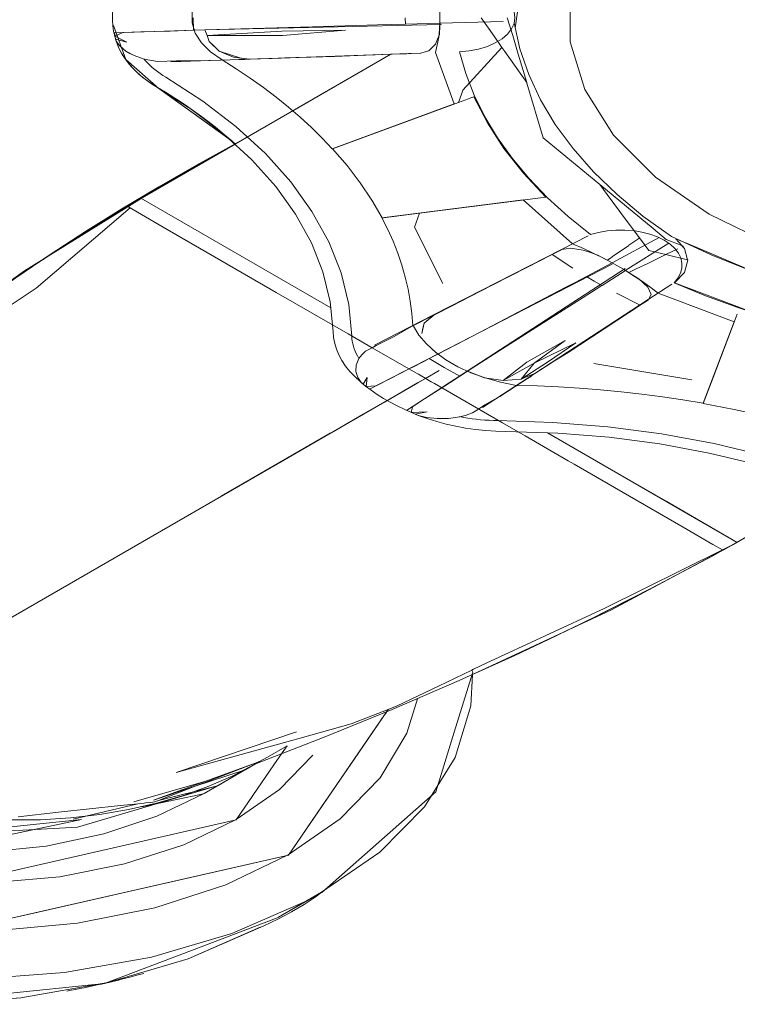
# Model space of a CAD drawing. Header units: millimetres. Extents: x -16331 to -10174, y -4135 to -3584.
# Tile 5 of 256: x -10369.241 to -10369.1529, y -4040.7576 to -4040.6367. Entities that reach past the tile are written whole.
import ezdxf

# ---------------------------------------------------------------- set-up
doc = ezdxf.new("R2010")
doc.units = ezdxf.units.MM
doc.layers.add('IFC-IfcFlowTerminal-Contorno', color=250, linetype='Continuous', lineweight=5)
doc.layers.add('P-SANR-FIXT', color=7, linetype='Continuous')

msp = doc.modelspace()

# ---------------------------------------------------------------- linework, layer by layer
at = {"layer": 'IFC-IfcFlowTerminal-Contorno', "lineweight": 5}
for p, q in [((-10369.21972, -4040.63642), (-10369.21968, -4040.63795)), ((-10369.20508, -4040.63752), (-10369.21242, -4040.63773)), ((-10369.1971, -4040.63729), (-10369.20508, -4040.63752)), ((-10369.19364, -4040.6372), (-10369.1971, -4040.63729)), ((-10369.19364, -4040.6372), (-10369.19368, -4040.63642)), ((-10369.18939, -4040.63708), (-10369.19364, -4040.6372)), ((-10369.18947, -4040.63847), (-10369.18941, -4040.63742)), ((-10369.18941, -4040.63742), (-10369.18939, -4040.63708)), ((-10369.18437, -4040.63642), (-10369.18277, -4040.6387)), ((-10369.18114, -4040.63642), (-10369.18048, -4040.63861)), ((-10369.22838, -4040.63824), (-10369.22935, -4040.63868)), ((-10369.22935, -4040.63868), (-10369.22787, -4040.63941)), ((-10369.22617, -4040.63817), (-10369.22838, -4040.63824)), ((-10369.22277, -4040.63806), (-10369.22617, -4040.63817)), ((-10369.22255, -4040.63805), (-10369.22277, -4040.63806)), ((-10369.21968, -4040.63795), (-10369.22255, -4040.63805)), ((-10369.21828, -4040.63791), (-10369.21968, -4040.63795)), ((-10369.21242, -4040.63773), (-10369.21828, -4040.63791)), ((-10369.21803, -4040.63862), (-10369.21828, -4040.63791)), ((-10369.21828, -4040.63791), (-10369.21803, -4040.63862)), ((-10369.21803, -4040.63862), (-10369.20884, -4040.63808)), ((-10369.21778, -4040.63933), (-10369.21803, -4040.63862)), ((-10369.21803, -4040.63862), (-10369.21778, -4040.63933)), ((-10369.20875, -4040.63862), (-10369.21803, -4040.63862)), ((-10369.20884, -4040.63808), (-10369.20102, -4040.63793)), ((-10369.20102, -4040.63793), (-10369.20875, -4040.63862)), ((-10369.18971, -4040.63907), (-10369.18947, -4040.63847)), ((-10369.18277, -4040.6387), (-10369.1818, -4040.64006)), ((-10369.18048, -4040.63861), (-10369.17979, -4040.6409)), ((-10369.22787, -4040.63941), (-10369.22926, -4040.63904)), ((-10369.22926, -4040.63904), (-10369.22918, -4040.63929)), ((-10369.22918, -4040.63929), (-10369.22875, -4040.63988)), ((-10369.22875, -4040.63988), (-10369.228, -4040.64051)), ((-10369.21655, -4040.64052), (-10369.21778, -4040.63933)), ((-10369.21778, -4040.63933), (-10369.21716, -4040.63993)), ((-10369.21716, -4040.63993), (-10369.21655, -4040.64052)), ((-10369.19036, -4040.64006), (-10369.18995, -4040.63966)), ((-10369.18995, -4040.63966), (-10369.18971, -4040.63907)), ((-10369.228, -4040.64051), (-10369.227, -4040.64106)), ((-10369.227, -4040.64106), (-10369.22577, -4040.64149)), ((-10369.19545, -4040.64091), (-10369.22609, -4040.6586)), ((-10369.21655, -4040.64052), (-10369.21567, -4040.6409)), ((-10369.21389, -4040.64138), (-10369.21655, -4040.64052)), ((-10369.21567, -4040.6409), (-10369.21478, -4040.64128)), ((-10369.20849, -4040.64135), (-10369.20316, -4040.64117)), ((-10369.20669, -4040.64132), (-10369.20235, -4040.64117)), ((-10369.20316, -4040.64117), (-10369.19738, -4040.64097)), ((-10369.20235, -4040.64117), (-10369.19764, -4040.64099)), ((-10369.19764, -4040.64099), (-10369.19545, -4040.64091)), ((-10369.19738, -4040.64097), (-10369.19544, -4040.6409)), ((-10369.19545, -4040.64091), (-10369.19349, -4040.64084)), ((-10369.19544, -4040.6409), (-10369.19328, -4040.64083)), ((-10369.19328, -4040.64083), (-10369.19179, -4040.64078)), ((-10369.19177, -4040.64077), (-10369.19122, -4040.6406)), ((-10369.19122, -4040.6406), (-10369.19077, -4040.64047)), ((-10369.19077, -4040.64047), (-10369.19036, -4040.64006)), ((-10369.1818, -4040.64006), (-10369.18661, -4040.64533)), ((-10369.1818, -4040.64006), (-10369.18145, -4040.64056)), ((-10369.18145, -4040.64056), (-10369.17957, -4040.64323)), ((-10369.17979, -4040.6409), (-10369.17875, -4040.64438)), ((-10369.22577, -4040.64149), (-10369.22411, -4040.64179)), ((-10369.22411, -4040.64179), (-10369.2218, -4040.64171)), ((-10369.2218, -4040.64171), (-10369.21925, -4040.64173)), ((-10369.21925, -4040.64173), (-10369.21639, -4040.64163)), ((-10369.21639, -4040.64163), (-10369.21276, -4040.6415)), ((-10369.21478, -4040.64128), (-10369.21388, -4040.64138)), ((-10369.21414, -4040.64156), (-10369.21343, -4040.64153)), ((-10369.21276, -4040.6415), (-10369.21389, -4040.64138)), ((-10369.21388, -4040.64138), (-10369.21377, -4040.64139)), ((-10369.21377, -4040.64139), (-10369.21291, -4040.64149)), ((-10369.21343, -4040.64153), (-10369.21271, -4040.64151)), ((-10369.21291, -4040.64149), (-10369.21277, -4040.6415)), ((-10369.21276, -4040.6415), (-10369.21014, -4040.64141)), ((-10369.21181, -4040.64148), (-10369.21001, -4040.64141)), ((-10369.21014, -4040.64141), (-10369.20849, -4040.64135)), ((-10369.21001, -4040.64141), (-10369.20669, -4040.64132)), ((-10369.17957, -4040.64323), (-10369.17876, -4040.64436)), ((-10369.17875, -4040.64438), (-10369.17873, -4040.64445)), ((-10369.17873, -4040.64445), (-10369.17672, -4040.65118)), ((-10369.18678, -4040.64582), (-10369.18714, -4040.64682)), ((-10369.18661, -4040.64533), (-10369.18678, -4040.64582)), ((-10369.18714, -4040.64682), (-10369.20261, -4040.65254)), ((-10369.18625, -4040.6465), (-10369.18714, -4040.64682)), ((-10369.1856, -4040.64625), (-10369.18625, -4040.6465)), ((-10369.18526, -4040.64613), (-10369.1856, -4040.64625)), ((-10369.18359, -4040.64933), (-10369.18526, -4040.64613)), ((-10369.18155, -4040.65247), (-10369.18359, -4040.64933)), ((-10369.17672, -4040.65118), (-10369.16976, -4040.65691)), ((-10369.20261, -4040.65254), (-10369.20083, -4040.65459)), ((-10369.17915, -4040.65552), (-10369.18155, -4040.65247)), ((-10369.20083, -4040.65459), (-10369.19923, -4040.6567)), ((-10369.17641, -4040.65846), (-10369.17915, -4040.65552)), ((-10369.19923, -4040.6567), (-10369.19779, -4040.65884)), ((-10369.16976, -4040.65691), (-10369.16321, -4040.66232)), ((-10369.16976, -4040.65691), (-10369.16888, -4040.65814)), ((-10369.22609, -4040.6586), (-10369.22781, -4040.65959)), ((-10369.19779, -4040.65884), (-10369.19653, -4040.66102)), ((-10369.19192, -4040.66043), (-10369.17641, -4040.65846)), ((-10369.16888, -4040.65814), (-10369.16666, -4040.66112)), ((-10369.22748, -4040.65979), (-10369.239, -4040.66963)), ((-10369.22781, -4040.65959), (-10369.22748, -4040.65979)), ((-10369.22748, -4040.65979), (-10369.22657, -4040.66031)), ((-10369.22657, -4040.66031), (-10369.22291, -4040.66242)), ((-10369.19635, -4040.661), (-10369.19192, -4040.66043)), ((-10369.19192, -4040.66043), (-10369.19253, -4040.66215)), ((-10369.19653, -4040.66102), (-10369.19635, -4040.661)), ((-10369.16666, -4040.66112), (-10369.16489, -4040.66348)), ((-10369.22291, -4040.66242), (-10369.2171, -4040.66578)), ((-10369.19253, -4040.66215), (-10369.18904, -4040.66909)), ((-10369.16321, -4040.66232), (-10369.16161, -4040.66365)), ((-10369.16499, -4040.66355), (-10369.16619, -4040.66438)), ((-10369.16489, -4040.66348), (-10369.16499, -4040.66355)), ((-10369.16489, -4040.66348), (-10369.16375, -4040.66502)), ((-10369.16161, -4040.66365), (-10369.1597, -4040.66442)), ((-10369.16042, -4040.66358), (-10369.1597, -4040.66442)), ((-10369.15964, -4040.66391), (-10369.16042, -4040.66358)), ((-10369.15893, -4040.66421), (-10369.15964, -4040.66391)), ((-10369.17447, -4040.66492), (-10369.17561, -4040.6655)), ((-10369.17392, -4040.66482), (-10369.17445, -4040.66491)), ((-10369.17337, -4040.66472), (-10369.17392, -4040.66482)), ((-10369.17259, -4040.66484), (-10369.17337, -4040.66472)), ((-10369.1718, -4040.66496), (-10369.17259, -4040.66484)), ((-10369.1709, -4040.66528), (-10369.1718, -4040.66496)), ((-10369.17001, -4040.6656), (-10369.1709, -4040.66528)), ((-10369.16626, -4040.66443), (-10369.16804, -4040.66565)), ((-10369.16619, -4040.66438), (-10369.16626, -4040.66443)), ((-10369.16375, -4040.66502), (-10369.16165, -4040.66553)), ((-10369.16165, -4040.66553), (-10369.16019, -4040.66482)), ((-10369.1597, -4040.66442), (-10369.1596, -4040.66454)), ((-10369.1597, -4040.66442), (-10369.15951, -4040.66449)), ((-10369.1596, -4040.66454), (-10369.15939, -4040.66478)), ((-10369.15939, -4040.66478), (-10369.15899, -4040.66617)), ((-10369.15044, -4040.6678), (-10369.15893, -4040.66421)), ((-10369.2171, -4040.66578), (-10369.20952, -4040.67016)), ((-10369.17561, -4040.6655), (-10369.17887, -4040.66715)), ((-10369.17586, -4040.66563), (-10369.17865, -4040.66706)), ((-10369.17561, -4040.6655), (-10369.17586, -4040.66563)), ((-10369.17309, -4040.66718), (-10369.17561, -4040.6655)), ((-10369.1714, -4040.6682), (-10369.16825, -4040.66655)), ((-10369.16913, -4040.66607), (-10369.17001, -4040.6656)), ((-10369.16886, -4040.66622), (-10369.16913, -4040.66607)), ((-10369.16877, -4040.66616), (-10369.16886, -4040.66622)), ((-10369.16825, -4040.66655), (-10369.16886, -4040.66622)), ((-10369.16848, -4040.66596), (-10369.16877, -4040.66616)), ((-10369.16804, -4040.66565), (-10369.16848, -4040.66596)), ((-10369.16388, -4040.6666), (-10369.16307, -4040.66621)), ((-10369.16307, -4040.66621), (-10369.16291, -4040.66614)), ((-10369.16291, -4040.66614), (-10369.16165, -4040.66553)), ((-10369.16165, -4040.66553), (-10369.15899, -4040.66617)), ((-10369.15898, -4040.66619), (-10369.15937, -4040.66771)), ((-10369.15899, -4040.66617), (-10369.15898, -4040.66619)), ((-10369.17865, -4040.66706), (-10369.183, -4040.66928)), ((-10369.17887, -4040.66715), (-10369.18242, -4040.66895)), ((-10369.16663, -4040.66748), (-10369.1695, -4040.6693)), ((-10369.16622, -4040.66773), (-10369.16663, -4040.66748)), ((-10369.16622, -4040.66773), (-10369.16612, -4040.66769)), ((-10369.16571, -4040.66805), (-10369.16622, -4040.66773)), ((-10369.16612, -4040.66769), (-10369.16529, -4040.66728)), ((-10369.16529, -4040.66728), (-10369.16388, -4040.6666)), ((-10369.15937, -4040.66771), (-10369.16059, -4040.66898)), ((-10369.18242, -4040.66895), (-10369.18567, -4040.67062)), ((-10369.17395, -4040.66954), (-10369.1728, -4040.66894)), ((-10369.1728, -4040.66894), (-10369.1714, -4040.6682)), ((-10369.17047, -4040.66877), (-10369.1714, -4040.6682)), ((-10369.16951, -4040.6693), (-10369.17047, -4040.66877)), ((-10369.16499, -4040.6685), (-10369.16571, -4040.66805)), ((-10369.16443, -4040.66901), (-10369.16499, -4040.6685)), ((-10369.16388, -4040.66953), (-10369.16443, -4040.66901)), ((-10369.16059, -4040.66898), (-10369.15173, -4040.67237)), ((-10369.239, -4040.66963), (-10369.25007, -4040.677)), ((-10369.20952, -4040.67016), (-10369.20069, -4040.67525)), ((-10369.183, -4040.66928), (-10369.18699, -4040.67133)), ((-10369.17989, -4040.67265), (-10369.17395, -4040.66954)), ((-10369.16965, -4040.66939), (-10369.17183, -4040.67078)), ((-10369.1695, -4040.6693), (-10369.16965, -4040.66939)), ((-10369.16367, -4040.66998), (-10369.16388, -4040.66953)), ((-10369.16346, -4040.67044), (-10369.16367, -4040.66998)), ((-10369.18567, -4040.67062), (-10369.18775, -4040.67172)), ((-10369.18699, -4040.67133), (-10369.18775, -4040.67172)), ((-10369.17183, -4040.67078), (-10369.1772, -4040.6742)), ((-10369.16482, -4040.67173), (-10369.16773, -4040.67027)), ((-10369.16501, -4040.67185), (-10369.16381, -4040.67107)), ((-10369.1638, -4040.67106), (-10369.16361, -4040.67072)), ((-10369.16361, -4040.67072), (-10369.16346, -4040.67044)), ((-10369.18775, -4040.67172), (-10369.19018, -4040.67296)), ((-10369.18948, -4040.67259), (-10369.19016, -4040.67294)), ((-10369.16768, -4040.67361), (-10369.16482, -4040.67173)), ((-10369.16752, -4040.67349), (-10369.16501, -4040.67185)), ((-10369.19018, -4040.67296), (-10369.19291, -4040.67435)), ((-10369.19135, -4040.67394), (-10369.19018, -4040.67296)), ((-10369.19084, -4040.67351), (-10369.19135, -4040.67394)), ((-10369.19031, -4040.67307), (-10369.19084, -4040.67351)), ((-10369.19018, -4040.67296), (-10369.19031, -4040.67307)), ((-10369.18535, -4040.6755), (-10369.17989, -4040.67265)), ((-10369.17137, -4040.67599), (-10369.16752, -4040.67349)), ((-10369.1708, -4040.67566), (-10369.16768, -4040.67361)), ((-10369.15313, -4040.67351), (-10369.15584, -4040.68061)), ((-10369.15288, -4040.67285), (-10369.15313, -4040.67351)), ((-10369.19291, -4040.67435), (-10369.19503, -4040.67559)), ((-10369.19166, -4040.6752), (-10369.19135, -4040.67394)), ((-10369.1915, -4040.67457), (-10369.19166, -4040.6752)), ((-10369.19135, -4040.67394), (-10369.1915, -4040.67457)), ((-10369.1772, -4040.6742), (-10369.18213, -4040.67735)), ((-10369.20069, -4040.67525), (-10369.19773, -4040.67696)), ((-10369.19593, -4040.67604), (-10369.19726, -4040.67669)), ((-10369.19503, -4040.67559), (-10369.19593, -4040.67604)), ((-10369.18969, -4040.67776), (-10369.18535, -4040.6755)), ((-10369.17875, -4040.67876), (-10369.17404, -4040.67609)), ((-10369.17404, -4040.67609), (-10369.17785, -4040.67888)), ((-10369.17491, -4040.6783), (-10369.17137, -4040.67599)), ((-10369.17368, -4040.67754), (-10369.1708, -4040.67566)), ((-10369.19856, -4040.6774), (-10369.19901, -4040.67782)), ((-10369.19774, -4040.67696), (-10369.19856, -4040.6774)), ((-10369.19726, -4040.67669), (-10369.19774, -4040.67696)), ((-10369.19773, -4040.67696), (-10369.19208, -4040.68022)), ((-10369.19046, -4040.67708), (-10369.18969, -4040.67776)), ((-10369.18968, -4040.67776), (-10369.19038, -4040.67715)), ((-10369.18213, -4040.67735), (-10369.18605, -4040.67986)), ((-10369.17785, -4040.67888), (-10369.17272, -4040.67635)), ((-10369.17272, -4040.67635), (-10369.1762, -4040.67874)), ((-10369.19937, -4040.67829), (-10369.19971, -4040.67909)), ((-10369.19901, -4040.67782), (-10369.19937, -4040.67829)), ((-10369.19283, -4040.67938), (-10369.19141, -4040.67865)), ((-10369.19141, -4040.67865), (-10369.19073, -4040.6783)), ((-10369.19073, -4040.6783), (-10369.18968, -4040.67776)), ((-10369.19073, -4040.6783), (-10369.18889, -4040.6794)), ((-10369.17774, -4040.68014), (-10369.17535, -4040.67859)), ((-10369.17535, -4040.67859), (-10369.17368, -4040.67754)), ((-10369.17535, -4040.67859), (-10369.17491, -4040.6783)), ((-10369.19971, -4040.67909), (-10369.19975, -4040.67989)), ((-10369.19975, -4040.67989), (-10369.19952, -4040.68064)), ((-10369.19558, -4040.68079), (-10369.19321, -4040.67957)), ((-10369.19321, -4040.67957), (-10369.19304, -4040.67948)), ((-10369.19304, -4040.67948), (-10369.19283, -4040.67938)), ((-10369.1912, -4040.68073), (-10369.1895, -4040.67975)), ((-10369.18889, -4040.6794), (-10369.18699, -4040.68046)), ((-10369.18605, -4040.67986), (-10369.18699, -4040.68046)), ((-10369.18605, -4040.67986), (-10369.185, -4040.68026)), ((-10369.18396, -4040.68066), (-10369.18605, -4040.67986)), ((-10369.18163, -4040.681), (-10369.17875, -4040.67876)), ((-10369.17785, -4040.67888), (-10369.18163, -4040.681)), ((-10369.1762, -4040.67874), (-10369.17945, -4040.68082)), ((-10369.17945, -4040.68082), (-10369.17785, -4040.67888)), ((-10369.1705, -4040.6789), (-10369.15846, -4040.68092)), ((-10369.19952, -4040.68064), (-10369.19909, -4040.68123)), ((-10369.19883, -4040.68145), (-10369.19834, -4040.68061)), ((-10369.19834, -4040.68061), (-10369.19846, -4040.68173)), ((-10369.19724, -4040.68165), (-10369.19558, -4040.68079)), ((-10369.19217, -4040.68129), (-10369.1912, -4040.68073)), ((-10369.1912, -4040.68073), (-10369.19215, -4040.68128)), ((-10369.19208, -4040.68022), (-10369.19206, -4040.68023)), ((-10369.19206, -4040.68023), (-10369.19122, -4040.68072)), ((-10369.19122, -4040.68072), (-10369.19049, -4040.68114)), ((-10369.18759, -4040.68085), (-10369.18886, -4040.68167)), ((-10369.18699, -4040.68046), (-10369.18759, -4040.68085)), ((-10369.185, -4040.68026), (-10369.18396, -4040.68066)), ((-10369.18163, -4040.681), (-10369.18396, -4040.68066)), ((-10369.18396, -4040.68066), (-10369.1828, -4040.68083)), ((-10369.1828, -4040.68083), (-10369.18163, -4040.681)), ((-10369.17945, -4040.68082), (-10369.18163, -4040.681)), ((-10369.18163, -4040.681), (-10369.18054, -4040.68091)), ((-10369.18054, -4040.68091), (-10369.17945, -4040.68082)), ((-10369.18016, -4040.68172), (-10369.17774, -4040.68014)), ((-10369.17945, -4040.68082), (-10369.1786, -4040.68048)), ((-10369.1787, -4040.68052), (-10369.17945, -4040.68082)), ((-10369.17914, -4040.68106), (-10369.17866, -4040.68075)), ((-10369.17774, -4040.68014), (-10369.1787, -4040.68052)), ((-10369.17866, -4040.68075), (-10369.17818, -4040.68044)), ((-10369.1786, -4040.68048), (-10369.17792, -4040.68022)), ((-10369.17792, -4040.68022), (-10369.17774, -4040.68014)), ((-10369.15584, -4040.68061), (-10369.15706, -4040.68381)), ((-10369.19909, -4040.68123), (-10369.19883, -4040.68145)), ((-10369.19846, -4040.68173), (-10369.19724, -4040.68165)), ((-10369.19215, -4040.68128), (-10369.19624, -4040.68364)), ((-10369.19624, -4040.68364), (-10369.19217, -4040.68129)), ((-10369.18919, -4040.68189), (-10369.19131, -4040.68326)), ((-10369.19049, -4040.68114), (-10369.19009, -4040.68138)), ((-10369.19009, -4040.68138), (-10369.1854, -4040.68408)), ((-10369.18905, -4040.6818), (-10369.18919, -4040.68189)), ((-10369.18886, -4040.68167), (-10369.18905, -4040.6818)), ((-10369.18206, -4040.68295), (-10369.18016, -4040.68172)), ((-10369.19131, -4040.68326), (-10369.19278, -4040.68422)), ((-10369.18388, -4040.68399), (-10369.18302, -4040.6835)), ((-10369.18302, -4040.6835), (-10369.18206, -4040.68295)), ((-10369.19703, -4040.6841), (-10369.1982, -4040.68477)), ((-10369.1982, -4040.68477), (-10369.19703, -4040.6841)), ((-10369.19624, -4040.68364), (-10369.19703, -4040.6841)), ((-10369.19703, -4040.6841), (-10369.19624, -4040.68364)), ((-10369.19278, -4040.68422), (-10369.19293, -4040.68492)), ((-10369.18543, -4040.68498), (-10369.18468, -4040.6845)), ((-10369.1854, -4040.68408), (-10369.18175, -4040.68619)), ((-10369.18468, -4040.6845), (-10369.18388, -4040.68399)), ((-10369.15706, -4040.68381), (-10369.15328, -4040.68454)), ((-10369.15328, -4040.68454), (-10369.14957, -4040.68537)), ((-10369.20005, -4040.68584), (-10369.20233, -4040.68716)), ((-10369.2022, -4040.68708), (-10369.20005, -4040.68584)), ((-10369.20005, -4040.68584), (-10369.19883, -4040.68514)), ((-10369.19887, -4040.68516), (-10369.20005, -4040.68584)), ((-10369.1982, -4040.68477), (-10369.19887, -4040.68516)), ((-10369.19883, -4040.68514), (-10369.1982, -4040.68477)), ((-10369.19293, -4040.68492), (-10369.19099, -4040.68484)), ((-10369.19099, -4040.68484), (-10369.19244, -4040.68514)), ((-10369.19244, -4040.68514), (-10369.19207, -4040.68529)), ((-10369.19207, -4040.68529), (-10369.19104, -4040.68553)), ((-10369.19104, -4040.68553), (-10369.18975, -4040.68567)), ((-10369.18975, -4040.68567), (-10369.18837, -4040.68565)), ((-10369.18837, -4040.68565), (-10369.18697, -4040.68545)), ((-10369.18697, -4040.68545), (-10369.18616, -4040.68524)), ((-10369.18616, -4040.68524), (-10369.18598, -4040.68517)), ((-10369.18598, -4040.68517), (-10369.18543, -4040.68498)), ((-10369.15333, -4040.7011), (-10369.12565, -4040.68512)), ((-10369.20344, -4040.6878), (-10369.2022, -4040.68708)), ((-10369.20233, -4040.68716), (-10369.20289, -4040.68748)), ((-10369.18175, -4040.68619), (-10369.17894, -4040.68781)), ((-10369.20289, -4040.68748), (-10369.21628, -4040.69521)), ((-10369.20931, -4040.69119), (-10369.20344, -4040.6878)), ((-10369.17894, -4040.68781), (-10369.17368, -4040.69085)), ((-10369.16163, -4040.69584), (-10369.17137, -4040.69022)), ((-10369.21628, -4040.69521), (-10369.20931, -4040.69119)), ((-10369.17368, -4040.69085), (-10369.17292, -4040.69129)), ((-10369.17292, -4040.69129), (-10369.16534, -4040.69566)), ((-10369.16534, -4040.69566), (-10369.15953, -4040.69902)), ((-10369.15289, -4040.70089), (-10369.16163, -4040.69584)), ((-10369.15953, -4040.69902), (-10369.15587, -4040.70113)), ((-10369.15587, -4040.70113), (-10369.15472, -4040.70179)), ((-10369.15472, -4040.70179), (-10369.15289, -4040.70089)), ((-10369.15462, -4040.70185), (-10369.15333, -4040.7011)), ((-10369.16923, -4040.70902), (-10369.15472, -4040.70179)), ((-10369.15472, -4040.70179), (-10369.15462, -4040.70185)), ((-10369.18373, -4040.71574), (-10369.16923, -4040.70902)), ((-10369.18528, -4040.71648), (-10369.18373, -4040.71574)), ((-10369.18961, -4040.71855), (-10369.18549, -4040.71658)), ((-10369.18765, -4040.7242), (-10369.18539, -4040.71684)), ((-10369.18549, -4040.71658), (-10369.18528, -4040.71648)), ((-10369.18539, -4040.71684), (-10369.18549, -4040.71658)), ((-10369.19465, -4040.72096), (-10369.18961, -4040.71855)), ((-10369.19576, -4040.7214), (-10369.19465, -4040.72096)), ((-10369.20802, -4040.7393), (-10369.19621, -4040.72206)), ((-10369.20033, -4040.7232), (-10369.19576, -4040.7214)), ((-10369.19586, -4040.72154), (-10369.19991, -4040.72746)), ((-10369.19621, -4040.72206), (-10369.19607, -4040.72185)), ((-10369.19607, -4040.72185), (-10369.19586, -4040.72154)), ((-10369.19586, -4040.72154), (-10369.19576, -4040.7214)), ((-10369.19576, -4040.7214), (-10369.19585, -4040.72154)), ((-10369.20658, -4040.72494), (-10369.20033, -4040.7232)), ((-10369.20703, -4040.72416), (-10369.22184, -4040.72917)), ((-10369.18991, -4040.73155), (-10369.18765, -4040.7242)), ((-10369.22184, -4040.72917), (-10369.20779, -4040.72527)), ((-10369.21061, -4040.72726), (-10369.2082, -4040.72587)), ((-10369.2082, -4040.72587), (-10369.20861, -4040.72647)), ((-10369.20779, -4040.72527), (-10369.20658, -4040.72494)), ((-10369.2088, -4040.72675), (-10369.20981, -4040.72822)), ((-10369.20861, -4040.72647), (-10369.2088, -4040.72675)), ((-10369.21211, -4040.72802), (-10369.22461, -4040.73255)), ((-10369.21677, -4040.72981), (-10369.21211, -4040.72802)), ((-10369.20981, -4040.72822), (-10369.21443, -4040.73497)), ((-10369.21327, -4040.7288), (-10369.21157, -4040.72782)), ((-10369.21211, -4040.72802), (-10369.21158, -4040.72782)), ((-10369.21164, -4040.72785), (-10369.21211, -4040.72802)), ((-10369.21157, -4040.72782), (-10369.21164, -4040.72785)), ((-10369.21158, -4040.72782), (-10369.21061, -4040.72726)), ((-10369.19991, -4040.72746), (-10369.20397, -4040.73338)), ((-10369.21948, -4040.73085), (-10369.21334, -4040.72883)), ((-10369.21497, -4040.72979), (-10369.21327, -4040.7288)), ((-10369.21334, -4040.72883), (-10369.21327, -4040.7288)), ((-10369.21817, -4040.73021), (-10369.22704, -4040.73276)), ((-10369.21948, -4040.73085), (-10369.21677, -4040.72981)), ((-10369.21667, -4040.73077), (-10369.21497, -4040.72979)), ((-10369.22461, -4040.73255), (-10369.21948, -4040.73085)), ((-10369.22413, -4040.73297), (-10369.21667, -4040.73077)), ((-10369.21675, -4040.73079), (-10369.22401, -4040.73259)), ((-10369.22401, -4040.73259), (-10369.21948, -4040.73085)), ((-10369.22196, -4040.73251), (-10369.21845, -4040.73177)), ((-10369.21845, -4040.73177), (-10369.21837, -4040.73175)), ((-10369.21837, -4040.73175), (-10369.21667, -4040.73077)), ((-10369.21667, -4040.73077), (-10369.21675, -4040.73079)), ((-10369.19691, -4040.73772), (-10369.18991, -4040.73155)), ((-10369.23448, -4040.7349), (-10369.22652, -4040.733)), ((-10369.23396, -4040.73587), (-10369.22413, -4040.73297)), ((-10369.22867, -4040.73323), (-10369.22652, -4040.733)), ((-10369.22652, -4040.733), (-10369.22574, -4040.73292)), ((-10369.22603, -4040.73337), (-10369.22196, -4040.73251)), ((-10369.22574, -4040.73292), (-10369.22559, -4040.7329)), ((-10369.22559, -4040.7329), (-10369.22498, -4040.73284)), ((-10369.22498, -4040.73284), (-10369.22468, -4040.7328)), ((-10369.22468, -4040.7328), (-10369.2245, -4040.73278)), ((-10369.2245, -4040.73278), (-10369.22401, -4040.73259)), ((-10369.24122, -4040.73459), (-10369.23627, -4040.73405)), ((-10369.23627, -4040.73405), (-10369.22867, -4040.73323)), ((-10369.20397, -4040.73338), (-10369.20802, -4040.7393)), ((-10369.23345, -4040.73495), (-10369.2513, -4040.73681)), ((-10369.21443, -4040.73497), (-10369.24869, -4040.74279)), ((-10369.24854, -4040.73814), (-10369.23345, -4040.73495)), ((-10369.24644, -4040.73655), (-10369.23914, -4040.73615)), ((-10369.23914, -4040.73615), (-10369.23396, -4040.73587)), ((-10369.20392, -4040.74389), (-10369.19691, -4040.73772)), ((-10369.24902, -4040.74866), (-10369.20802, -4040.7393)), ((-10369.20802, -4040.7393), (-10369.21827, -4040.74164)), ((-10369.21827, -4040.74164), (-10369.22852, -4040.74398)), ((-10369.22852, -4040.74398), (-10369.23877, -4040.74632)), ((-10369.20927, -4040.74698), (-10369.20392, -4040.74389)), ((-10369.23877, -4040.74632), (-10369.24902, -4040.74866)), ((-10369.21995, -4040.75103), (-10369.20927, -4040.74698)), ((-10369.23064, -4040.75507), (-10369.21995, -4040.75103)), ((-10369.24337, -4040.75638), (-10369.23064, -4040.75507))]:
    msp.add_line(p, q, dxfattribs=at)
at = {"layer": 'P-SANR-FIXT', "lineweight": 5}
for p, q in [((-10369.2183, -4040.63789), (-10369.18921, -4040.63724)), ((-10369.18941, -4040.63707), (-10369.18165, -4040.63689)), ((-10369.2183, -4040.63789), (-10369.22947, -4040.63826)), ((-10369.19182, -4040.64076), (-10369.21278, -4040.64149)), ((-10369.19543, -4040.64089), (-10369.2075, -4040.64785)), ((-10369.18996, -4040.6407), (-10369.18767, -4040.647)), ((-10369.21278, -4040.64149), (-10369.22246, -4040.64182)), ((-10369.18767, -4040.647), (-10369.20264, -4040.65252)), ((-10369.21455, -4040.65194), (-10369.22781, -4040.6596)), ((-10369.22615, -4040.65859), (-10369.20281, -4040.67207)), ((-10369.19656, -4040.661), (-10369.17921, -4040.6588)), ((-10369.17921, -4040.6588), (-10369.17311, -4040.66419)), ((-10369.1745, -4040.6649), (-10369.1712, -4040.66321)), ((-10369.16249, -4040.66344), (-10369.16827, -4040.66653)), ((-10369.16666, -4040.66746), (-10369.16131, -4040.66412)), ((-10369.19021, -4040.67294), (-10369.1745, -4040.6649)), ((-10369.18971, -4040.67774), (-10369.16827, -4040.66671)), ((-10369.18608, -4040.67984), (-10369.16665, -4040.66725)), ((-10369.16091, -4040.66915), (-10369.16383, -4040.67106)), ((-10369.16383, -4040.67106), (-10369.17777, -4040.68013)), ((-10369.1626, -4040.67025), (-10369.15327, -4040.67377)), ((-10369.19747, -4040.67666), (-10369.19021, -4040.67294)), ((-10369.15327, -4040.67377), (-10369.15708, -4040.68379)), ((-10369.19807, -4040.68204), (-10369.18971, -4040.67774)), ((-10369.18608, -4040.67984), (-10369.19352, -4040.68466)), ((-10369.17777, -4040.68013), (-10369.1842, -4040.68432)), ((-10369.27046, -4040.7265), (-10369.19589, -4040.68345)), ((-10369.15291, -4040.70088), (-10369.17622, -4040.68742)), ((-10369.15462, -4040.70185), (-10369.14136, -4040.6942)), ((-10369.18541, -4040.71712), (-10369.18564, -4040.72095)), ((-10369.18564, -4040.72095), (-10369.18541, -4040.71712)), ((-10369.19349, -4040.72433), (-10369.19218, -4040.7201)), ((-10369.18564, -4040.72095), (-10369.18755, -4040.72733)), ((-10369.18755, -4040.72733), (-10369.18564, -4040.72095)), ((-10369.19676, -4040.72982), (-10369.19349, -4040.72433)), ((-10369.20913, -4040.73125), (-10369.20503, -4040.72704)), ((-10369.2184, -4040.73173), (-10369.21214, -4040.72812)), ((-10369.18755, -4040.72733), (-10369.19131, -4040.73339)), ((-10369.19131, -4040.73339), (-10369.18755, -4040.72733)), ((-10369.20167, -4040.73485), (-10369.19676, -4040.72982)), ((-10369.21446, -4040.73495), (-10369.20913, -4040.73125)), ((-10369.19131, -4040.73339), (-10369.19681, -4040.73895)), ((-10369.19681, -4040.73895), (-10369.19131, -4040.73339)), ((-10369.19681, -4040.73895), (-10369.19131, -4040.73339)), ((-10369.19681, -4040.73895), (-10369.19131, -4040.73339)), ((-10369.22087, -4040.73803), (-10369.21446, -4040.73495)), ((-10369.20805, -4040.73928), (-10369.20167, -4040.73485)), ((-10369.22816, -4040.7404), (-10369.22087, -4040.73803)), ((-10369.19681, -4040.73895), (-10369.20395, -4040.74388)), ((-10369.20395, -4040.74388), (-10369.19681, -4040.73895)), ((-10369.2361, -4040.74198), (-10369.22816, -4040.7404)), ((-10369.21572, -4040.74297), (-10369.20805, -4040.73928)), ((-10369.24446, -4040.74272), (-10369.2361, -4040.74198)), ((-10369.22444, -4040.7458), (-10369.21572, -4040.74297)), ((-10369.20926, -4040.74694), (-10369.20395, -4040.74388)), ((-10369.21497, -4040.74894), (-10369.20615, -4040.74508)), ((-10369.23395, -4040.74769), (-10369.22444, -4040.7458)), ((-10369.23395, -4040.74769), (-10369.22444, -4040.7458)), ((-10369.24395, -4040.74858), (-10369.23395, -4040.74769)), ((-10369.21107, -4040.74799), (-10369.22033, -4040.75204)), ((-10369.22033, -4040.75204), (-10369.2115, -4040.74818)), ((-10369.22486, -4040.75185), (-10369.21497, -4040.74894)), ((-10369.23553, -4040.75374), (-10369.22486, -4040.75185)), ((-10369.22033, -4040.75204), (-10369.23022, -4040.75495)), ((-10369.23022, -4040.75495), (-10369.22033, -4040.75204)), ((-10369.24668, -4040.75455), (-10369.23553, -4040.75374)), ((-10369.23022, -4040.75495), (-10369.24089, -4040.75684)), ((-10369.24089, -4040.75684), (-10369.23022, -4040.75495)), ((-10369.24089, -4040.75684), (-10369.23022, -4040.75495)), ((-10369.24089, -4040.75684), (-10369.25204, -4040.75764)), ((-10369.25204, -4040.75764), (-10369.24089, -4040.75684))]:
    msp.add_line(p, q, dxfattribs=at)
for points in [[(-10369.14842, -4040.60843), (-10369.15632, -4040.61225), (-10369.16295, -4040.61681), (-10369.1681, -4040.62197), (-10369.17163, -4040.62757), (-10369.17342, -4040.63343), (-10369.17342, -4040.63938), (-10369.17163, -4040.64525), (-10369.1681, -4040.65084), (-10369.16295, -4040.656), (-10369.15632, -4040.66056), (-10369.14842, -4040.66439)], [(-10369.16344, -4040.61116), (-10369.16662, -4040.61376), (-10369.16949, -4040.61648), (-10369.17205, -4040.6193), (-10369.17427, -4040.62222), (-10369.17616, -4040.62521), (-10369.1777, -4040.62827), (-10369.17889, -4040.63138), (-10369.17971, -4040.63453), (-10369.18017, -4040.63771)], [(-10369.21618, -4040.63121), (-10369.21761, -4040.63219), (-10369.21872, -4040.6333), (-10369.21948, -4040.6345), (-10369.21987, -4040.63577), (-10369.21987, -4040.63705), (-10369.21948, -4040.63831), (-10369.21872, -4040.63951), (-10369.21761, -4040.64062), (-10369.21618, -4040.6416)], [(-10369.18996, -4040.6407), (-10369.18974, -4040.63975), (-10369.18957, -4040.6388), (-10369.18946, -4040.63784), (-10369.18941, -4040.63688), (-10369.18941, -4040.63593), (-10369.18946, -4040.63497), (-10369.18957, -4040.63402), (-10369.18974, -4040.63307), (-10369.18996, -4040.63212)], [(-10369.18702, -4040.64059), (-10369.18582, -4040.64049), (-10369.18466, -4040.64027), (-10369.18358, -4040.63995), (-10369.18262, -4040.63952), (-10369.18178, -4040.63901), (-10369.18111, -4040.63843), (-10369.18062, -4040.63779), (-10369.18031, -4040.63711), (-10369.18021, -4040.63641), (-10369.18031, -4040.63571), (-10369.18062, -4040.63503), (-10369.18111, -4040.63438), (-10369.18178, -4040.6338), (-10369.18262, -4040.63329), (-10369.18358, -4040.63286), (-10369.18466, -4040.63254), (-10369.18582, -4040.63232), (-10369.18702, -4040.63222)], [(-10369.22917, -4040.63344), (-10369.22936, -4040.6341), (-10369.22951, -4040.63475), (-10369.22961, -4040.63541), (-10369.22966, -4040.63608), (-10369.22966, -4040.63674), (-10369.22961, -4040.6374), (-10369.22951, -4040.63806), (-10369.22936, -4040.63872), (-10369.22917, -4040.63937)], [(-10369.22917, -4040.63344), (-10369.22936, -4040.6341), (-10369.22951, -4040.63475), (-10369.22961, -4040.63541), (-10369.22966, -4040.63608), (-10369.22966, -4040.63674), (-10369.22961, -4040.6374), (-10369.22951, -4040.63806), (-10369.22936, -4040.63872), (-10369.22917, -4040.63937)], [(-10369.22396, -4040.6451), (-10369.22801, -4040.64154), (-10369.2295, -4040.63737)], [(-10369.18029, -4040.63703), (-10369.17959, -4040.64022), (-10369.17851, -4040.64338), (-10369.17706, -4040.64649), (-10369.17524, -4040.64954), (-10369.17306, -4040.6525), (-10369.17053, -4040.65537), (-10369.16766, -4040.65814), (-10369.16448, -4040.66078), (-10369.16098, -4040.66329)], [(-10369.22838, -4040.63825), (-10369.22941, -4040.63828)], [(-10369.22941, -4040.63828), (-10369.22933, -4040.63873), (-10369.22926, -4040.63904), (-10369.22917, -4040.63929), (-10369.22913, -4040.63939)], [(-10369.22917, -4040.63937), (-10369.22885, -4040.64015), (-10369.22844, -4040.64092), (-10369.22794, -4040.64166), (-10369.22735, -4040.64239), (-10369.22666, -4040.64309), (-10369.2259, -4040.64376), (-10369.22505, -4040.64439), (-10369.22413, -4040.64499), (-10369.22314, -4040.64555)], [(-10369.22917, -4040.63937), (-10369.22889, -4040.64008), (-10369.22853, -4040.64077), (-10369.22809, -4040.64145), (-10369.22758, -4040.64211), (-10369.227, -4040.64276), (-10369.22635, -4040.64338), (-10369.22563, -4040.64397), (-10369.22484, -4040.64454), (-10369.22399, -4040.64507)], [(-10369.22913, -4040.63939), (-10369.22898, -4040.63962), (-10369.22875, -4040.63989), (-10369.22842, -4040.6402), (-10369.228, -4040.64051), (-10369.22753, -4040.6408), (-10369.227, -4040.64106)], [(-10369.18702, -4040.64059), (-10369.18625, -4040.64329), (-10369.18521, -4040.64595), (-10369.18391, -4040.64858), (-10369.18235, -4040.65116), (-10369.18054, -4040.65368), (-10369.17849, -4040.65614), (-10369.17619, -4040.65853), (-10369.17366, -4040.66084), (-10369.17091, -4040.66306)], [(-10369.2258, -4040.64147), (-10369.22556, -4040.64174), (-10369.22531, -4040.64201), (-10369.22503, -4040.64228), (-10369.22475, -4040.64253), (-10369.22444, -4040.64279), (-10369.22412, -4040.64303), (-10369.22379, -4040.64327), (-10369.22344, -4040.6435), (-10369.22308, -4040.64372)], [(-10369.20264, -4040.65252), (-10369.20388, -4040.65121), (-10369.2052, -4040.64992), (-10369.20658, -4040.64865), (-10369.20802, -4040.64741), (-10369.20953, -4040.64619), (-10369.2111, -4040.645), (-10369.21274, -4040.64384), (-10369.21443, -4040.64271), (-10369.21618, -4040.6416)], [(-10369.20023, -4040.67556), (-10369.20062, -4040.67165), (-10369.20157, -4040.66777), (-10369.20308, -4040.66394), (-10369.20515, -4040.66021), (-10369.20774, -4040.65659), (-10369.21086, -4040.6531), (-10369.21447, -4040.64978), (-10369.21855, -4040.64665), (-10369.22308, -4040.64372)], [(-10369.20254, -4040.67498), (-10369.2029, -4040.67131), (-10369.20379, -4040.66766), (-10369.20521, -4040.66407), (-10369.20715, -4040.66056), (-10369.20959, -4040.65716), (-10369.21252, -4040.65388), (-10369.21591, -4040.65077), (-10369.21975, -4040.64782), (-10369.22399, -4040.64507)], [(-10369.21499, -4040.65155), (-10369.22396, -4040.6451)], [(-10369.21498, -4040.65155), (-10369.21588, -4040.65079), (-10369.21679, -4040.65003), (-10369.21774, -4040.64929), (-10369.21871, -4040.64856), (-10369.21971, -4040.64784), (-10369.22073, -4040.64714), (-10369.22178, -4040.64644), (-10369.22286, -4040.64576), (-10369.22396, -4040.6451)], [(-10369.21506, -4040.65149), (-10369.22396, -4040.6451)], [(-10369.22396, -4040.6451), (-10369.21499, -4040.65155)], [(-10369.21457, -4040.65193), (-10369.21543, -4040.65119), (-10369.21632, -4040.65045), (-10369.21723, -4040.64972), (-10369.21817, -4040.649), (-10369.21912, -4040.64829), (-10369.22009, -4040.64759), (-10369.22109, -4040.6469), (-10369.2221, -4040.64622), (-10369.22314, -4040.64555)], [(-10369.21457, -4040.65193), (-10369.22188, -4040.65607), (-10369.22901, -4040.66032), (-10369.23595, -4040.66467), (-10369.24269, -4040.66912), (-10369.24924, -4040.67367), (-10369.25558, -4040.67831), (-10369.26171, -4040.68305), (-10369.26763, -4040.68788), (-10369.27334, -4040.69279)], [(-10369.21457, -4040.65193), (-10369.21931, -4040.65453), (-10369.22395, -4040.65719), (-10369.2285, -4040.65991), (-10369.23294, -4040.66268), (-10369.23728, -4040.66551), (-10369.24152, -4040.66839), (-10369.24564, -4040.67132), (-10369.24966, -4040.6743), (-10369.25357, -4040.67732)], [(-10369.25439, -4040.67751), (-10369.24044, -4040.66753), (-10369.2261, -4040.65862)], [(-10369.19276, -4040.67425), (-10369.19287, -4040.67275), (-10369.19306, -4040.67126), (-10369.19333, -4040.66977), (-10369.19368, -4040.66829), (-10369.1941, -4040.66681), (-10369.1946, -4040.66534), (-10369.19518, -4040.66389), (-10369.19583, -4040.66244), (-10369.19656, -4040.661)], [(-10369.16065, -4040.66898), (-10369.16018, -4040.66841), (-10369.15986, -4040.66781), (-10369.15969, -4040.66719), (-10369.15968, -4040.66657), (-10369.15982, -4040.66594), (-10369.16012, -4040.66534), (-10369.16057, -4040.66477), (-10369.16115, -4040.66424), (-10369.16187, -4040.66376), (-10369.16269, -4040.66335), (-10369.16361, -4040.66301), (-10369.1646, -4040.66275), (-10369.16564, -4040.66258), (-10369.16672, -4040.6625), (-10369.16781, -4040.66251), (-10369.16888, -4040.6626), (-10369.16992, -4040.66279), (-10369.17091, -4040.66306)], [(-10369.16098, -4040.66329), (-10369.15609, -4040.66557), (-10369.15089, -4040.66762), (-10369.14542, -4040.66941), (-10369.13971, -4040.67093), (-10369.13381, -4040.67219), (-10369.12775, -4040.67316), (-10369.12158, -4040.67385), (-10369.11533, -4040.67424), (-10369.10904, -4040.67433)], [(-10369.1626, -4040.67025), (-10369.16361, -4040.66949), (-10369.16465, -4040.66875), (-10369.16575, -4040.66803), (-10369.16688, -4040.66733), (-10369.16805, -4040.66666), (-10369.16926, -4040.666), (-10369.17051, -4040.66537), (-10369.17179, -4040.66477), (-10369.17311, -4040.66419)], [(-10369.16065, -4040.66898), (-10369.1568, -4040.67057), (-10369.1528, -4040.67203), (-10369.14867, -4040.67336), (-10369.14441, -4040.67454), (-10369.14004, -4040.67559), (-10369.13557, -4040.67649), (-10369.13102, -4040.67724), (-10369.12641, -4040.67784), (-10369.12174, -4040.67829)], [(-10369.20254, -4040.67498), (-10369.20248, -4040.67571), (-10369.20234, -4040.67643), (-10369.20212, -4040.67714), (-10369.20182, -4040.67785), (-10369.20145, -4040.67854), (-10369.201, -4040.67922), (-10369.20047, -4040.67988), (-10369.19987, -4040.68052), (-10369.19921, -4040.68113)], [(-10369.19268, -4040.6743), (-10369.19199, -4040.67543), (-10369.19108, -4040.6765), (-10369.18998, -4040.67752), (-10369.18869, -4040.67845), (-10369.18722, -4040.6793), (-10369.1856, -4040.68004), (-10369.18385, -4040.68068), (-10369.18199, -4040.6812), (-10369.18003, -4040.6816)], [(-10369.20023, -4040.67556), (-10369.20022, -4040.67587), (-10369.20018, -4040.67618), (-10369.20012, -4040.67648), (-10369.20005, -4040.67679), (-10369.19996, -4040.67709), (-10369.19984, -4040.67739), (-10369.19971, -4040.67769), (-10369.19956, -4040.67798), (-10369.19939, -4040.67827)], [(-10369.19921, -4040.68113), (-10369.19855, -4040.68167), (-10369.19785, -4040.6822), (-10369.19711, -4040.6827), (-10369.19633, -4040.68319), (-10369.19552, -4040.68366), (-10369.19467, -4040.68411), (-10369.1938, -4040.68453), (-10369.19289, -4040.68494), (-10369.19195, -4040.68532)], [(-10369.15708, -4040.68379), (-10369.15957, -4040.68337), (-10369.16208, -4040.68299), (-10369.16461, -4040.68266), (-10369.16715, -4040.68237), (-10369.16971, -4040.68213), (-10369.17228, -4040.68193), (-10369.17486, -4040.68177), (-10369.17744, -4040.68166), (-10369.18003, -4040.6816)], [(-10369.19195, -4040.68532), (-10369.19088, -4040.68571), (-10369.18978, -4040.68605), (-10369.18864, -4040.68635), (-10369.18746, -4040.68661), (-10369.18627, -4040.68683), (-10369.18504, -4040.687), (-10369.18381, -4040.68713), (-10369.18256, -4040.68721), (-10369.1813, -4040.68724)], [(-10369.187, -4040.68543), (-10369.18649, -4040.68553), (-10369.18598, -4040.68561), (-10369.18547, -4040.68569), (-10369.18495, -4040.68575), (-10369.18442, -4040.68581), (-10369.1839, -4040.68585), (-10369.18337, -4040.68588), (-10369.18284, -4040.6859), (-10369.18231, -4040.68591)], [(-10369.12716, -4040.6991), (-10369.13223, -4040.69649), (-10369.13765, -4040.69413), (-10369.1434, -4040.69205), (-10369.14944, -4040.69025), (-10369.15571, -4040.68875), (-10369.16218, -4040.68756), (-10369.1688, -4040.68668), (-10369.17553, -4040.68614), (-10369.18231, -4040.68591)], [(-10369.1295, -4040.69963), (-10369.13426, -4040.69718), (-10369.13936, -4040.69497), (-10369.14476, -4040.69301), (-10369.15043, -4040.69132), (-10369.15632, -4040.68991), (-10369.1624, -4040.68879), (-10369.16862, -4040.68797), (-10369.17493, -4040.68745), (-10369.1813, -4040.68724)], [(-10369.21214, -4040.72812), (-10369.20363, -4040.72483), (-10369.19528, -4040.72141), (-10369.18707, -4040.71787), (-10369.17903, -4040.71421), (-10369.17115, -4040.71043), (-10369.16344, -4040.70653), (-10369.1559, -4040.70253), (-10369.14855, -4040.69841), (-10369.14138, -4040.69419)], [(-10369.18541, -4040.71712), (-10369.18023, -4040.71477), (-10369.17512, -4040.71236), (-10369.17008, -4040.7099), (-10369.16511, -4040.7074), (-10369.16022, -4040.70485), (-10369.15539, -4040.70225), (-10369.15065, -4040.69961), (-10369.14597, -4040.69692), (-10369.14138, -4040.69419)], [(-10369.2796, -4040.6964), (-10369.28444, -4040.69974), (-10369.28822, -4040.70351), (-10369.2908, -4040.7076), (-10369.2921, -4040.71189), (-10369.2921, -4040.71625), (-10369.2908, -4040.72053), (-10369.28822, -4040.72463), (-10369.28444, -4040.7284), (-10369.2796, -4040.73173), (-10369.27382, -4040.73453), (-10369.26729, -4040.73671), (-10369.2602, -4040.7382), (-10369.25277, -4040.73896), (-10369.24523, -4040.73896), (-10369.2378, -4040.7382), (-10369.23071, -4040.73671), (-10369.22418, -4040.73453), (-10369.2184, -4040.73173)], [(-10369.1854, -4040.71713), (-10369.16832, -4040.70917), (-10369.15288, -4040.70089)], [(-10369.27142, -4040.72705), (-10369.26885, -4040.72859), (-10369.26606, -4040.72998), (-10369.26306, -4040.73122), (-10369.25987, -4040.73229), (-10369.25653, -4040.7332), (-10369.25307, -4040.73393), (-10369.2495, -4040.73447), (-10369.24586, -4040.73483), (-10369.24218, -4040.73499), (-10369.23849, -4040.73496), (-10369.23482, -4040.73474), (-10369.2312, -4040.73432), (-10369.22766, -4040.73372), (-10369.22423, -4040.73293), (-10369.22093, -4040.73197), (-10369.21781, -4040.73084), (-10369.21487, -4040.72956), (-10369.21214, -4040.72812)], [(-10369.21107, -4040.74799), (-10369.21019, -4040.74759), (-10369.20932, -4040.74718), (-10369.20848, -4040.74675), (-10369.20767, -4040.7463), (-10369.20687, -4040.74585), (-10369.2061, -4040.74537), (-10369.20536, -4040.74489), (-10369.20464, -4040.74439), (-10369.20395, -4040.74388)], [(-10369.23526, -4040.75602), (-10369.23472, -4040.75592), (-10369.23418, -4040.75582), (-10369.23365, -4040.75571), (-10369.23311, -4040.75561), (-10369.23258, -4040.7555), (-10369.23205, -4040.75539), (-10369.23152, -4040.75527), (-10369.23099, -4040.75516), (-10369.23047, -4040.75504), (-10369.22994, -4040.75492), (-10369.22942, -4040.75479), (-10369.2289, -4040.75466), (-10369.22838, -4040.75453), (-10369.22786, -4040.7544), (-10369.22735, -4040.75426), (-10369.22683, -4040.75412), (-10369.22632, -4040.75398), (-10369.22581, -4040.75384), (-10369.22581, -4040.75384)], [(-10369.23526, -4040.75602), (-10369.23472, -4040.75592), (-10369.23418, -4040.75582), (-10369.23365, -4040.75571), (-10369.23311, -4040.75561), (-10369.23258, -4040.7555), (-10369.23205, -4040.75539), (-10369.23152, -4040.75527), (-10369.23099, -4040.75516), (-10369.23047, -4040.75504), (-10369.22994, -4040.75492), (-10369.22942, -4040.75479), (-10369.2289, -4040.75466), (-10369.22838, -4040.75453), (-10369.22786, -4040.7544), (-10369.22735, -4040.75426), (-10369.22683, -4040.75412), (-10369.22632, -4040.75398), (-10369.22581, -4040.75384), (-10369.22581, -4040.75384)]]:
    msp.add_lwpolyline(points, dxfattribs=at)

doc.saveas('drawing.dxf')
